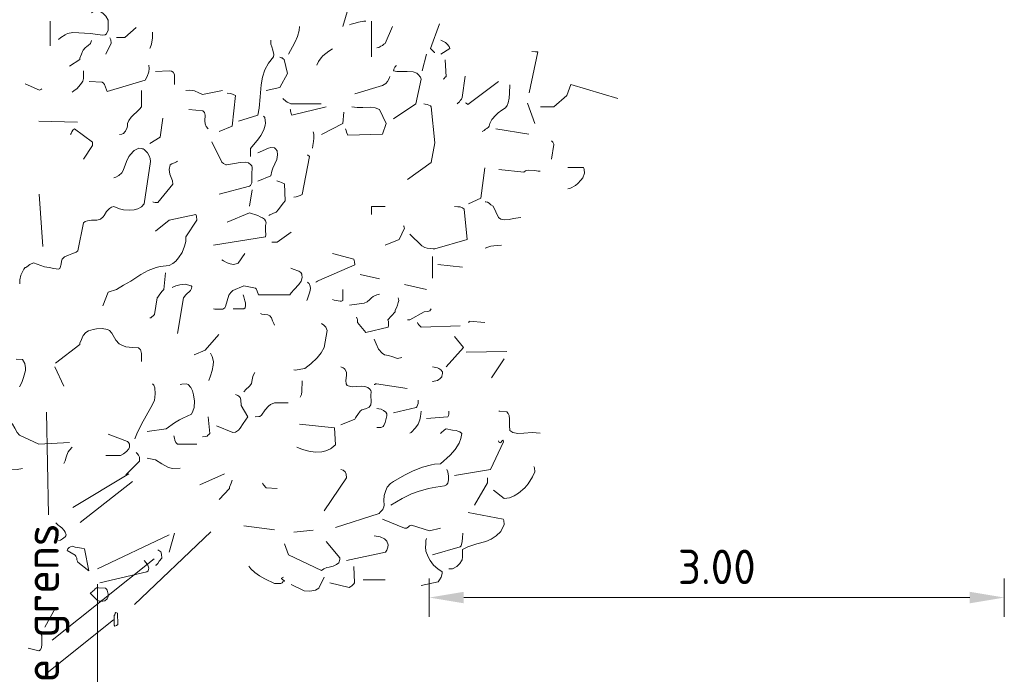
# Model space of a CAD drawing. Header units: metres. Extents: x 180716 to 180809, y 418548 to 418668.
# Tile 90 of 148: x 180721.29 to 180726.43, y 418657.46 to 418660.88. Entities that reach past the tile are written whole.
import ezdxf

# ---------------------------------------------------------------- set-up
doc = ezdxf.new("R2010")
doc.units = ezdxf.units.M
doc.layers.get('0').update_dxf_attribs({"color": 30, "lineweight": 0})
doc.layers.get('Defpoints').update_dxf_attribs({"lineweight": 0})
for name, color, linetype, lineweight in [('B-WE-GR-BOOM-SD', 253, 'Continuous', 0), ('B-WE-KG-GRENS_PERCEEL-SD', 253, 'Continuous', 0), ('B-WE-VH-M', 253, 'Continuous', 0), ('N-WE-VH-M', 7, 'Continuous', 18)]:
    doc.layers.add(name, color=color, linetype=linetype, lineweight=lineweight)
doc.styles.add('NLCS-ISO-M100-T18', font='NLCS-ISO.ttf', dxfattribs={"height": 0.18})
doc.styles.get("Standard").update_dxf_attribs({"font": 'arial.ttf'})
doc.linetypes.add('KG-KADASTRAAL', pattern='A,5.5,-2,["K",Standard,S=1.8,R=0,X=0,Y=-0.9],-2,5.5,-2,[5,NLCS.shx,S=0.75,R=0,X=0,Y=0],-2', length=19)
doc.dimstyles.new('NLCS-M100-T18-PIJL_L2_H1', dxfattribs={"dimscale": 0.1, "dimtxt": 2.5, "dimasz": 1.8, "dimexe": 2, "dimexo": 2, "dimgap": 0.7, "dimtad": 1, "dimzin": 0, "dimdsep": 46, "dimtxsty": 'NLCS-ISO-M100-T18', "dimcen": 0, "dimdle": 2, "dimclrd": 256, "dimclre": 256, "dimclrt": 1, "dimadec": 1, "dimazin": 0, "dimtfac": 1, "dimtdec": 3, "dimtofl": 0, "dimtmove": 0, "dimatfit": 3, "dimfxl": 2, "dimfxlon": 1, "dimtfillclr": 256, "dimtolj": 1, "dimtzin": 0, "dimlwd": -1, "dimlwe": -1, "dimarcsym": 0})

# ---------------------------------------------------------------- blocks, each defined once
blk = doc.blocks.new('SGR-BOOM_S02_G_ZIJ-D')
at = {"flags": 128}
for points in [[(1.7459, 6.422), (1.7882, 6.5654)], [(0.2635, 6.3552), (0.2746, 6.3652), (0.298, 6.3797), (0.3102, 6.3853), (0.338, 6.3908), (0.4303, 6.3853), (0.4926, 6.3775), (0.5059, 6.3786), (0.5137, 6.3842), (0.5215, 6.4031), (0.5226, 6.4275), (0.5226, 6.4553), (0.5104, 6.4765), (0.5026, 6.4842), (0.4948, 6.492), (0.4804, 6.5009), (0.4648, 6.5087), (0.4615, 6.5076), (0.4537, 6.5065), (0.4448, 6.5009), (0.4403, 6.4965), (0.4359, 6.4931)], [(0.2201, 6.3219), (0.2201, 6.4509)], [(1.4623, 6.2785), (1.4835, 6.3163), (1.4979, 6.3419), (1.5102, 6.3708), (1.5179, 6.4008), (1.5191, 6.4231)], [(1.7804, 6.432), (1.7893, 6.4342), (1.8104, 6.4398), (1.8271, 6.4453), (1.856, 6.4498), (1.866, 6.4498)], [(1.8949, 6.264), (1.8949, 6.4509)], [(1.9239, 6.3119), (1.9339, 6.313), (1.945, 6.3197), (1.9528, 6.3241), (1.9606, 6.3297), (1.9661, 6.3341), (2.005, 6.4231)], [(2.2264, 6.2874), (2.2241, 6.2874), (2.213, 6.2974), (2.2041, 6.3074), (2.2508, 6.4364)], [(0.566, 6.3652), (0.6082, 6.3652), (0.6672, 6.4175)], [(0.7395, 6.3074), (0.7417, 6.3108), (0.7473, 6.3308), (0.7528, 6.3641), (0.7539, 6.3819), (0.7539, 6.3931)], [(0.3202, 6.2162), (0.3736, 6.2496), (0.3747, 6.2574), (0.3825, 6.2774), (0.3881, 6.2919), (0.3914, 6.2996), (0.4025, 6.3119), (0.4103, 6.3174), (0.4181, 6.323), (0.4292, 6.333), (0.4359, 6.3497)], [(0.5093, 6.2785), (0.5371, 6.3363), (0.536, 6.353), (0.5349, 6.3564), (0.5315, 6.3641)], [(1.201, 5.9282), (1.3022, 5.9604), (1.31, 5.996), (1.3155, 6.0561), (1.32, 6.1173), (1.3278, 6.1584), (1.3389, 6.1962), (1.3578, 6.2318), (1.3845, 6.264), (1.3856, 6.2763), (1.3812, 6.2996), (1.3756, 6.3163), (1.3711, 6.3308), (1.37, 6.3508)], [(2.2564, 6.2785), (2.3042, 6.3074), (2.3009, 6.3185), (2.2909, 6.3308), (2.2808, 6.3386), (2.2564, 6.3508)], [(1.6102, 6.2207), (1.6191, 6.2407), (1.6325, 6.2585), (1.6425, 6.2696), (1.6736, 6.2941), (1.6914, 6.3063)], [(2.1596, 6.1918), (2.1819, 6.2774)], [(2.7179, 6.0761), (2.7624, 6.2896), (2.7513, 6.2907), (2.7324, 6.2919)], [(0.4225, 6.135), (0.4904, 6.1328), (0.4982, 6.1273), (0.5037, 6.1195), (0.5082, 6.1061), (0.5126, 6.0917), (0.5171, 6.0828), (0.715, 6.1417), (0.725, 6.1617), (0.7339, 6.1851), (0.7361, 6.2029), (0.7339, 6.2207)], [(1.3456, 6.0894), (1.4179, 6.1039), (1.4568, 6.1773), (1.4401, 6.2496), (1.4345, 6.254), (1.429, 6.2585), (1.4245, 6.2596), (1.4179, 6.2629)], [(2.0106, 5.9415), (2.1263, 6.0183), (2.1552, 6.1484), (2.1518, 6.1584), (2.1396, 6.1729), (2.1318, 6.1784), (2.1129, 6.1851), (2.0807, 6.1873), (2.0273, 6.1873), (2.0106, 6.1918), (2.0117, 6.1962), (2.0128, 6.1995), (2.0139, 6.2029), (2.0173, 6.2107), (2.0217, 6.2162), (2.0239, 6.2207)], [(2.2697, 6.1484), (2.2731, 6.1495), (2.282, 6.1595), (2.2842, 6.1606), (2.2797, 6.2485)], [(0.3347, 6.0806), (0.3436, 6.0861), (0.3603, 6.0995), (0.3758, 6.1173), (0.3836, 6.1261), (0.3892, 6.1373), (0.3925, 6.1517), (0.3925, 6.1918)], [(0.7684, 6.1873), (0.8407, 6.1918), (0.8529, 6.1895), (0.8618, 6.184), (0.8674, 6.1717), (0.8685, 6.1551), (0.8685, 6.1195)], [(2.342, 6.0194), (2.3476, 6.0238), (2.3542, 6.0294), (2.3587, 6.0361), (2.3643, 6.0427), (2.3687, 6.0528), (2.3843, 6.1628)], [(0.0889, 6.1239), (0.1634, 6.0906), (0.1667, 6.0917), (0.1712, 6.0939), (0.1745, 6.0961), (0.1768, 6.0972)], [(1.8082, 6.0717), (1.9528, 6.1139), (1.9617, 6.1195), (1.9695, 6.125), (1.9784, 6.1362), (1.9861, 6.1473), (1.9917, 6.1617)], [(2.3854, 6.0238), (2.3887, 6.0216), (2.3954, 6.0172), (2.3987, 6.0149), (2.5578, 6.135)], [(2.4721, 5.8737), (2.4766, 5.8759), (2.4832, 5.8804), (2.4899, 5.8859), (2.4977, 5.8904), (2.5055, 5.8971), (2.5099, 5.9026), (2.5133, 5.916), (2.5233, 5.9371), (2.5433, 5.9604), (2.5555, 5.9716), (2.5755, 5.986), (2.5945, 5.9983), (2.6034, 6.0105), (2.6089, 6.0238), (2.6134, 6.0483), (2.6156, 6.075), (2.6167, 6.1184)], [(2.7768, 6.0038), (2.8469, 6.0038), (2.9147, 6.0616), (2.9359, 6.1195), (3.1805, 6.0461)], [(0.5804, 5.8592), (0.5927, 5.8604), (0.596, 5.8626), (0.6016, 5.8648), (0.6094, 5.8726), (0.6127, 5.8759), (0.6205, 5.8948), (0.6227, 5.9048), (0.6227, 5.916), (0.6305, 5.9326), (0.6416, 5.9493), (0.6516, 5.9593), (0.6739, 5.9794), (0.6861, 5.9905), (0.6961, 6.0027), (0.6961, 6.0883)], [(0.9274, 6.0894), (0.9474, 6.0906), (0.9719, 6.0861), (0.9953, 6.0772), (1.0142, 6.0683), (1.1187, 6.0894)], [(1.1009, 5.8737), (1.1687, 5.9026), (1.1865, 6.0616), (1.1743, 6.0683), (1.1621, 6.0728), (1.1432, 6.075)], [(1.4323, 6.0472), (1.4379, 6.0416), (1.4445, 6.0361), (1.4479, 6.0327), (1.4557, 6.0283), (1.4679, 6.0227), (1.4746, 6.0194), (1.6336, 6.0194)], [(2.0829, 5.6235), (2.2074, 5.7136), (2.2264, 5.8159), (2.2074, 6.0038), (2.2041, 6.0083), (2.1863, 6.0161), (2.1752, 6.0172), (2.1685, 6.0183)], [(2.7468, 5.9171), (2.709, 6.0227)], [(0.9419, 5.9894), (1.0164, 5.9827), (1.0242, 5.9738), (1.0275, 5.9604), (1.0264, 5.9304), (1.0275, 5.9149), (1.0331, 5.9004), (1.0431, 5.8893)], [(1.4712, 5.9894), (1.4723, 5.9871), (1.4735, 5.9805), (1.4746, 5.9749), (1.4768, 5.9693), (1.4801, 5.9604), (1.6592, 6.0027)], [(1.6347, 5.8592), (1.7459, 5.916), (1.7504, 5.9749)], [(1.7604, 5.8893), (1.7626, 5.8804), (1.7648, 5.8715), (1.7715, 5.8548), (1.9528, 5.8604), (1.9717, 5.9171), (1.9372, 5.9894), (1.915, 5.9983), (1.8883, 6.0016), (1.8505, 6.0005), (1.8215, 5.9994), (1.7937, 6.0027)], [(0.1612, 5.9282), (0.3625, 5.9226)], [(0.7395, 5.8114), (0.7929, 5.8448), (0.8073, 5.9449)], [(1.2644, 5.7436), (1.2644, 5.7858), (1.3066, 5.8359), (1.3189, 5.8537), (1.3344, 5.8837), (1.3411, 5.9071), (1.3422, 5.9182), (1.34, 5.9471), (1.3367, 5.9493), (1.3356, 5.9515), (1.3322, 5.9549)], [(0.3247, 5.8592), (0.3291, 5.8637), (0.3324, 5.8726), (0.338, 5.8815), (0.3458, 5.8882), (0.4403, 5.8181), (0.4403, 5.8014), (0.3925, 5.7302)], [(1.5869, 5.787), (1.5891, 5.8014), (1.5925, 5.8225), (1.5947, 5.8392), (1.5947, 5.8615), (1.5913, 5.8726)], [(2.5444, 5.8893), (2.7168, 5.8604)], [(1.1009, 5.5467), (1.2599, 5.589), (1.2644, 5.5923), (1.2711, 5.6068), (1.2722, 5.6257), (1.2711, 5.6524), (1.2733, 5.6869), (1.2711, 5.6947), (1.2666, 5.7013), (1.2544, 5.7102), (1.2377, 5.7147), (1.2099, 5.7136), (1.181, 5.708), (1.1398, 5.7002), (1.1354, 5.7013), (1.1243, 5.7069), (1.1143, 5.7147), (1.0631, 5.8214)], [(2.8336, 5.7302), (2.8469, 5.8059), (2.8458, 5.8092), (2.8436, 5.8148), (2.8413, 5.8192), (2.8336, 5.8259)], [(0.0611, 5.0797), (0.0611, 5.1008), (0.0667, 5.1241), (0.0767, 5.1453), (0.0822, 5.1553), (0.0889, 5.1653), (0.0922, 5.1653), (0.0978, 5.1686), (0.1134, 5.1798), (0.1323, 5.1887), (0.1901, 5.1686), (0.2135, 5.1642), (0.239, 5.1597), (0.2624, 5.1564), (0.2691, 5.1597), (0.2724, 5.1653), (0.2768, 5.182), (0.278, 5.1975), (0.2813, 5.2087), (0.2935, 5.2198), (0.3147, 5.2298), (0.3324, 5.2354), (0.3547, 5.2454), (0.3636, 5.252), (0.3925, 5.3977), (0.4025, 5.4055), (0.4147, 5.4088), (0.4348, 5.4111), (0.4626, 5.4122), (0.4815, 5.4166), (0.4959, 5.4289), (0.5015, 5.4366), (0.5137, 5.4578), (0.5282, 5.4733), (0.5393, 5.4789), (0.5515, 5.4834), (0.5816, 5.4711), (0.6027, 5.4656), (0.6349, 5.4633), (0.6572, 5.4656), (0.6772, 5.4711), (0.695, 5.4822), (0.7106, 5.4978), (0.7428, 5.718), (0.7406, 5.7336), (0.7361, 5.7469), (0.7272, 5.7636), (0.7106, 5.7814), (0.7039, 5.7836), (0.6994, 5.7847), (0.6961, 5.7858), (0.6816, 5.787), (0.6583, 5.7747), (0.6516, 5.7703), (0.6305, 5.7436), (0.6183, 5.718), (0.5994, 5.6702), (0.5927, 5.6591), (0.5771, 5.6446), (0.5615, 5.6357), (0.5515, 5.6324)], [(1.3033, 5.6146), (1.3711, 5.6435), (1.3756, 5.668), (1.3812, 5.6835), (1.4012, 5.728), (1.4056, 5.7536), (1.4034, 5.7736), (1.3956, 5.7847), (1.3901, 5.7892), (1.3711, 5.7914), (1.3578, 5.7881), (1.3155, 5.7681), (1.3033, 5.7636)], [(1.4901, 5.5323), (1.5024, 5.5334), (1.5235, 5.5412), (1.5346, 5.5456), (1.5713, 5.7436), (1.5624, 5.7525)], [(0.755, 5.5078), (0.7584, 5.5056), (0.7673, 5.5034), (0.7817, 5.5034), (0.8596, 5.6001), (0.8574, 5.6168), (0.8429, 5.6513), (0.8396, 5.6769), (0.8451, 5.7002), (0.854, 5.7058), (0.8674, 5.7102), (0.8785, 5.7158), (0.884, 5.7191)], [(2.401, 5.4978), (2.4666, 5.5267), (2.4866, 5.6858)], [(2.5589, 5.6757), (2.6901, 5.6624), (2.6979, 5.6691), (2.7123, 5.6735), (2.7468, 5.6702), (2.7646, 5.6669), (2.7757, 5.6669)], [(2.9203, 5.5757), (2.9336, 5.579), (2.9592, 5.5935), (2.9715, 5.6024), (2.987, 5.6201), (2.997, 5.6335), (3.0059, 5.6568), (3.0048, 5.6757), (3.0037, 5.6824), (3.0015, 5.6869), (2.9203, 5.6869)], [(1.36, 5.4366), (1.3645, 5.44), (1.37, 5.4422), (1.3778, 5.4455), (1.3845, 5.4478), (1.3978, 5.4533), (1.4112, 5.4667), (1.419, 5.48), (1.4368, 5.5023), (1.4457, 5.5123), (1.4412, 5.6012), (1.4268, 5.609), (1.4179, 5.6112), (1.4023, 5.6179)], [(0.1816, 5.2752), (0.1618, 5.5481)], [(1.2599, 5.4845), (1.2733, 5.5701)], [(2.4877, 5.5078), (2.491, 5.5067), (2.4999, 5.5056), (2.5088, 5.5), (2.5177, 5.4923), (2.53, 5.4856), (2.5578, 5.4266), (2.57, 5.4177), (2.5911, 5.4133), (2.6134, 5.4155), (2.6367, 5.42), (2.6601, 5.4244), (2.6745, 5.4266)], [(1.0709, 5.2821), (1.3433, 5.3243), (1.3445, 5.3366), (1.3433, 5.3566), (1.3433, 5.3844), (1.3456, 5.3977), (1.3422, 5.4077), (1.3367, 5.4166), (1.3267, 5.4244), (1.3155, 5.43), (1.3033, 5.4355), (1.2588, 5.45), (1.1432, 5.4022)], [(1.8949, 5.4411), (1.8949, 5.4834), (1.9672, 5.4834)], [(2.0962, 5.3388), (2.1574, 5.2787), (2.173, 5.2698), (2.1863, 5.2654), (2.2019, 5.2632), (2.2163, 5.262), (2.2252, 5.262), (2.3943, 5.311), (2.3787, 5.47), (2.3709, 5.4767), (2.3576, 5.4811), (2.3465, 5.4822), (2.3276, 5.4834)], [(0.4937, 4.964), (0.5226, 5.0363), (0.5649, 5.0508), (0.6027, 5.0719), (0.6394, 5.0941), (0.6928, 5.1286), (0.7306, 5.1497), (0.7717, 5.1653), (0.7929, 5.1697), (0.8407, 5.1753), (0.8585, 5.1853), (0.8752, 5.1987), (0.8896, 5.2153), (0.9085, 5.2431), (0.9207, 5.2754), (0.9263, 5.2999), (0.9274, 5.3254), (0.9841, 5.4122), (0.983, 5.4322), (0.9797, 5.4411), (0.8407, 5.4111), (0.7684, 5.3544)], [(1.3756, 5.2965), (1.4034, 5.2965), (1.4757, 5.3488)], [(1.9672, 5.2821), (2.0395, 5.311), (2.0684, 5.3699), (2.0662, 5.3733), (2.0651, 5.3777), (2.064, 5.381), (2.0629, 5.3822)], [(1.1143, 5.2053), (1.1232, 5.1998), (1.1421, 5.1887), (1.1587, 5.1831), (1.1765, 5.1809), (1.1888, 5.1831), (1.1999, 5.1875), (1.2344, 5.2387)], [(2.4877, 5.2665), (2.5022, 5.2709), (2.5177, 5.2754), (2.5344, 5.2776), (2.5511, 5.2798), (2.5733, 5.281)], [(1.6058, 5.0886), (1.6091, 5.0897), (1.6136, 5.093), (1.6169, 5.0952), (1.6203, 5.0963), (1.8082, 5.1786), (1.8071, 5.1942), (1.8026, 5.2087), (1.6914, 5.2376)], [(2.213, 5.1086), (2.213, 5.222)], [(0.0422, 4.686), (0.0756, 4.6849), (0.0867, 4.6637), (0.09, 4.6404), (0.09, 4.627), (0.0811, 4.5903), (0.0711, 4.5648), (0.0589, 4.5414)], [(0.7395, 4.9017), (0.7439, 4.9028), (0.7484, 4.9051), (0.7584, 4.914), (0.7639, 4.9195), (0.7773, 5.0063), (0.7817, 5.0096), (0.7917, 5.0252), (0.8029, 5.0407), (0.8118, 5.0496), (0.8207, 5.1364)], [(1.0709, 4.9496), (1.0776, 4.9473), (1.1198, 4.9473), (1.1298, 4.9551), (1.1343, 4.9607), (1.1521, 5.0207), (1.161, 5.0341), (1.1721, 5.0452), (1.2299, 5.0697), (1.29, 5.0574), (1.2933, 5.0541), (1.2989, 5.0407), (1.3066, 5.0218), (1.4701, 5.0218), (1.4757, 5.0318), (1.4924, 5.0508), (1.5168, 5.0763), (1.5291, 5.0941), (1.5335, 5.113), (1.5324, 5.1264), (1.5313, 5.1308), (1.5268, 5.1386), (1.5157, 5.1464), (1.4868, 5.1553), (1.4746, 5.1608)], [(2.2419, 5.1798), (2.3709, 5.1664)], [(1.558, 4.9929), (1.5613, 5.0007), (1.5691, 5.0218), (1.5747, 5.0385), (1.5769, 5.0552), (1.5758, 5.0674), (1.5702, 5.0808), (1.5669, 5.083), (1.5658, 5.0852), (1.5624, 5.0886)], [(1.8371, 5.1275), (1.9372, 5.1052)], [(0.8551, 5.0596), (0.8752, 5.0685), (0.8952, 5.0741), (0.923, 5.0786), (0.9552, 5.0697), (0.9586, 5.0652), (0.9574, 5.0552), (0.9508, 5.0452), (0.9274, 5.0229), (0.9141, 5.0063), (0.884, 4.8205)], [(1.6925, 4.9974), (1.7014, 4.9951), (1.7215, 4.9907), (1.7315, 4.9896), (1.7393, 4.9896), (1.7459, 4.9929), (1.7459, 5.0496)], [(2.0684, 5.0752), (2.1819, 5.0508)], [(1.1732, 4.9496), (1.2299, 4.9496), (1.2366, 4.9551), (1.2388, 4.9662), (1.2377, 4.9807), (1.2344, 4.9907), (1.2288, 5.0118), (1.2255, 5.0218)], [(1.7804, 4.9685), (1.8571, 4.9785), (1.8727, 4.9862), (1.8872, 4.9974), (1.8961, 5.0063), (1.905, 5.0141), (1.9227, 5.0229), (1.9372, 5.0263)], [(1.8171, 4.9062), (1.8215, 4.8962), (1.8227, 4.8928), (1.8227, 4.8773), (1.866, 4.825), (1.9817, 4.8539), (1.985, 4.8628), (1.9839, 4.8828), (1.9806, 4.8917), (2.0184, 4.934), (2.0195, 4.9418), (2.0251, 4.954), (2.0306, 4.9685), (2.0351, 4.9829), (2.0373, 4.9918), (2.034, 5.0063)], [(2.0829, 4.8917), (2.0962, 4.8917), (2.1707, 4.934), (2.1885, 4.9351), (2.1997, 4.9395), (2.2074, 4.9496)], [(1.3167, 4.9251), (1.3233, 4.9206), (1.3545, 4.9184), (1.3645, 4.9117), (1.3734, 4.9017), (1.38, 4.8873), (1.3856, 4.8717), (1.3889, 4.8639)], [(2.401, 4.8773), (2.4032, 4.8795), (2.4043, 4.8817), (2.4054, 4.885), (2.4866, 4.8773)], [(0.2479, 4.666), (0.3736, 4.7627), (0.3747, 4.7694), (0.3825, 4.7894), (0.3869, 4.7983), (0.3914, 4.8105), (0.4058, 4.8261), (0.4192, 4.8339), (0.4437, 4.8417), (0.4615, 4.845), (0.4904, 4.8461), (0.5193, 4.8417), (0.5293, 4.8361), (0.5404, 4.8228), (0.5627, 4.7861), (0.5793, 4.7672), (0.5893, 4.7605), (0.6138, 4.7516), (0.6483, 4.7471), (0.6794, 4.7449), (0.6872, 4.7394), (0.6905, 4.736), (0.695, 4.716), (0.695, 4.6749)], [(1.4901, 4.6315), (1.4968, 4.6293), (1.548, 4.6371), (1.5791, 4.6626), (1.6114, 4.6938), (1.6336, 4.7193), (1.6492, 4.7471), (1.6636, 4.8361), (1.657, 4.8528), (1.6469, 4.8639), (1.6347, 4.8717)], [(2.1352, 4.8773), (2.1363, 4.8762), (2.1374, 4.8728), (2.1429, 4.865), (2.1552, 4.8528), (2.3576, 4.8595)], [(0.9708, 4.7093), (1.0275, 4.7338), (1.0998, 4.815)], [(1.9094, 4.7905), (1.9194, 4.7661), (1.9316, 4.7394), (1.9506, 4.7171), (1.9639, 4.7093), (1.9839, 4.7049), (2.0062, 4.6993), (2.0206, 4.6938), (2.0306, 4.6904), (2.0529, 4.6949)], [(2.2853, 4.6459), (2.3754, 4.7471), (2.3276, 4.805)], [(2.3898, 4.7227), (2.6011, 4.7271)], [(1.0475, 4.5748), (1.0564, 4.5992), (1.0642, 4.627), (1.0698, 4.6548), (1.0709, 4.6738), (1.0653, 4.7004), (1.0564, 4.7182)], [(2.5211, 4.5881), (2.5867, 4.6882)], [(0.2435, 4.6459), (0.2913, 4.5459)], [(1.7348, 4.3435), (1.8082, 4.3735), (1.8127, 4.3802), (1.816, 4.3857), (1.8249, 4.3968), (1.836, 4.4157), (1.8449, 4.4213), (1.8649, 4.428), (1.8794, 4.4335), (1.8838, 4.4358), (1.8916, 4.448), (1.8938, 4.4636), (1.8927, 4.4992), (1.8938, 4.5158), (1.8916, 4.5236), (1.8872, 4.5303), (1.876, 4.5392), (1.8616, 4.5436), (1.8449, 4.5447), (1.8193, 4.5436), (1.7949, 4.5425), (1.7737, 4.547), (1.7682, 4.5492), (1.7626, 4.5581), (1.7615, 4.5748), (1.7659, 4.6004), (1.7648, 4.6193), (1.757, 4.6337), (1.7526, 4.6371), (1.747, 4.6415), (1.7348, 4.6459)], [(2.213, 4.5703), (2.2163, 4.5703), (2.2219, 4.5714), (2.2308, 4.5737), (2.2397, 4.5759), (2.2475, 4.5803), (2.2519, 4.5837), (2.2597, 4.5915), (2.2619, 4.5948), (2.2631, 4.5981), (2.2642, 4.6048), (2.2653, 4.6115), (2.2653, 4.6204), (2.2564, 4.6304), (2.2475, 4.6371), (2.2397, 4.6404), (2.223, 4.6448), (2.213, 4.6459)], [(1.2299, 4.5158), (1.2421, 4.5292), (1.2555, 4.5414), (1.2611, 4.547), (1.2688, 4.5592), (1.2733, 4.5781), (1.2744, 4.587), (1.2766, 4.5959), (1.28, 4.6048), (1.2877, 4.617)], [(1.5235, 4.488), (1.5302, 4.5014), (1.5324, 4.5169), (1.5335, 4.5737)], [(0.6616, 4.2701), (0.6716, 4.2967), (0.6961, 4.3479), (0.7439, 4.4335), (0.7628, 4.4713), (0.7673, 4.5047), (0.7662, 4.537), (0.7606, 4.5503), (0.7539, 4.5581)], [(0.725, 4.309), (0.8251, 4.3234), (0.8685, 4.3546), (0.8941, 4.369), (0.9107, 4.379), (0.9563, 4.3991), (0.9641, 4.4146), (0.9697, 4.4346), (0.9719, 4.4669), (0.9675, 4.5003), (0.9619, 4.5203), (0.953, 4.5381), (0.9397, 4.5536), (0.9308, 4.557), (0.9063, 4.5559), (0.8974, 4.5536)], [(1.9094, 4.5548), (1.9127, 4.5548), (1.9161, 4.557), (1.9216, 4.5581), (2.0818, 4.5325)], [(1.0865, 4.3379), (1.1721, 4.3045), (1.1854, 4.3056), (1.2021, 4.3157), (1.211, 4.3257), (1.2266, 4.3512), (1.2499, 4.3857), (1.2155, 4.4447), (1.2143, 4.4747), (1.211, 4.4869), (1.2043, 4.4925), (1.1977, 4.4969), (1.1865, 4.5014)], [(2.0106, 4.4068), (2.1285, 4.4346), (2.1318, 4.438), (2.1363, 4.4469), (2.1385, 4.4558), (2.1396, 4.4669), (2.1396, 4.4725)], [(1.2889, 4.3857), (1.3078, 4.3868), (1.3133, 4.3879), (1.3211, 4.3935), (1.3411, 4.4224), (1.3578, 4.4413), (1.3689, 4.4491), (1.3889, 4.458), (1.4612, 4.458)], [(1.9239, 4.329), (1.945, 4.3301), (1.9494, 4.3312), (1.9561, 4.3346), (1.9606, 4.3401), (1.9672, 4.3557), (1.975, 4.3902), (1.9761, 4.4013), (1.9706, 4.4102), (1.9583, 4.4191), (1.9461, 4.4246), (1.9339, 4.428), (1.9239, 4.4291)], [(-0.069, 4.3379), (-0.0646, 4.339), (-0.0457, 4.3501), (-0.0323, 4.3579), (-0.019, 4.3635), (0.001, 4.3668), (0.0111, 4.3613), (0.0233, 4.3479), (0.0344, 4.3268), (0.0466, 4.3045), (0.06, 4.2901), (0.1601, 4.2423), (0.3202, 4.2523)], [(0.2108, 3.8736), (0.2009, 4.4091)], [(1.0142, 4.2812), (1.032, 4.2823), (1.0375, 4.2845), (1.042, 4.289), (1.0453, 4.2923), (1.052, 4.299), (1.0431, 4.3857)], [(2.0962, 4.3001), (2.1029, 4.3045), (2.1252, 4.3279), (2.1385, 4.3479), (2.1474, 4.3701), (2.1518, 4.3868), (2.1541, 4.4157)], [(2.183, 4.3768), (2.2942, 4.3857), (2.2975, 4.3924), (2.2986, 4.4002), (2.2986, 4.4146)], [(2.5589, 4.4157), (2.5655, 4.4146), (2.6011, 4.4113), (2.6089, 4.4024), (2.6134, 4.3924), (2.6156, 4.3735), (2.6145, 4.3401), (2.6167, 4.3145), (2.6323, 4.3045), (2.659, 4.299), (2.6901, 4.3001), (2.7335, 4.3034), (2.7757, 4.3001)], [(1.5057, 4.2267), (1.5357, 4.2156), (1.568, 4.2067), (1.6025, 4.2011), (1.6358, 4.2022), (1.6581, 4.2078), (1.6814, 4.2189), (1.687, 4.2222), (1.7003, 4.2345), (1.707, 4.24), (1.7026, 4.3279), (1.5191, 4.3468)], [(1.707, 3.8085), (1.9361, 3.8808), (1.9405, 3.8875), (1.9483, 3.8953), (1.9539, 3.902), (1.9572, 3.9075), (1.9606, 3.9153), (1.9617, 3.9242), (1.9594, 3.9487), (1.9617, 3.9754), (1.9695, 4.0009), (1.9772, 4.0176), (1.995, 4.0376), (2.0095, 4.0488), (2.0673, 4.081), (2.1129, 4.1032), (2.1607, 4.1221), (2.2086, 4.1344), (2.2241, 4.1377), (2.2553, 4.1399), (2.3064, 4.1855), (2.332, 4.2145), (2.3531, 4.2478), (2.362, 4.2723), (2.3665, 4.299), (2.3565, 4.3068), (2.3465, 4.3101), (2.3364, 4.3134), (2.3187, 4.3157), (2.2842, 4.3234), (2.2764, 4.3168), (2.2686, 4.3112), (2.2642, 4.3079), (2.2597, 4.3023), (2.2553, 4.299)], [(0.5093, 4.1844), (0.5871, 4.1844), (0.6027, 4.1922), (0.6171, 4.2044), (0.6294, 4.2189), (0.6338, 4.2278), (0.6327, 4.2434), (0.6272, 4.2523), (0.6227, 4.2567), (0.5226, 4.2956)], [(0.864, 4.2856), (0.8674, 4.2734), (0.8696, 4.2645), (0.8752, 4.2512), (0.884, 4.2434), (0.9841, 4.2434)], [(2.3287, 4.0788), (2.5155, 4.111), (2.5833, 4.2556), (2.5822, 4.2623), (2.58, 4.2634), (2.5755, 4.2589), (2.57, 4.2512), (2.5667, 4.2489), (2.5622, 4.2512), (2.5578, 4.26)], [(0.2913, 4.1411), (0.2969, 4.1566), (0.3024, 4.1744), (0.3058, 4.1855), (0.3135, 4.2022), (0.3202, 4.2122), (0.3336, 4.2267)], [(0.6138, 4.0832), (0.6861, 4.1533), (0.685, 4.1744), (0.6805, 4.1855), (0.6739, 4.1933), (0.6672, 4.1989)], [(0.725, 4.17), (0.7695, 4.1611), (0.8018, 4.1399), (0.8373, 4.121), (0.8574, 4.1155), (0.8974, 4.1177)], [(-0.0256, 4.1021), (0.0044, 4.1088), (0.0478, 4.1099), (0.0744, 4.1166)], [(1.6492, 3.8953), (1.7648, 4.0677), (1.7637, 4.0855), (1.7582, 4.0977), (1.7481, 4.1066), (1.7348, 4.111)], [(1.9961, 3.9242), (2.0551, 3.9598), (2.104, 3.9831), (2.1385, 3.9954), (2.193, 4.0109), (2.2308, 4.0187), (2.2764, 4.0254), (2.2864, 4.031), (2.2931, 4.0387), (2.2975, 4.0565), (2.2964, 4.0766), (2.2931, 4.0977), (2.2886, 4.111)], [(2.5311, 4.002), (2.5878, 3.9598), (2.6145, 3.9631), (2.6401, 3.9731), (2.6623, 3.9865), (2.6945, 4.0143), (2.7123, 4.0354), (2.7357, 4.0721), (2.7468, 4.0988), (2.7457, 4.1188), (2.7424, 4.1266)], [(0.3372, 3.9127), (0.629, 4.0877)], [(0.9997, 4.0298), (1.1287, 4.0877)], [(2.4332, 3.9242), (2.501, 4.041), (2.501, 4.0677)], [(0.3762, 3.8346), (0.6489, 4.0487)], [(1.1009, 3.9542), (1.1543, 4.0121), (1.1554, 4.0187), (1.1632, 4.0387), (1.1687, 4.0543)], [(1.3278, 4.0399), (1.3289, 4.0376), (1.3311, 4.0321), (1.3356, 4.0276), (1.3433, 4.0187), (1.3456, 4.0154), (1.4034, 4.0109)], [(1.9528, 3.8519), (2.0684, 3.8041), (2.0773, 3.8052), (2.0862, 3.8097), (2.0896, 3.813), (2.094, 3.8163), (2.104, 3.8208), (2.1974, 3.7907), (2.2553, 3.8041)], [(2.2986, 3.5928), (2.3175, 3.5928), (2.3398, 3.605), (2.3476, 3.6117), (2.3554, 3.6195), (2.3643, 3.6339), (2.3676, 3.6384), (2.3709, 3.6528), (2.3709, 3.6929), (2.3987, 3.7073), (2.4443, 3.7229), (2.491, 3.7351), (2.5199, 3.7474), (2.5466, 3.7641), (2.57, 3.7874), (2.5867, 3.823), (2.5856, 3.8441), (2.5822, 3.8519), (2.3998, 3.8853)], [(0.2635, 3.7407), (0.2735, 3.7418), (0.2846, 3.7485), (0.2969, 3.7596), (0.3013, 3.7652), (0.3024, 3.7696), (0.298, 3.7841), (0.2924, 3.793), (0.2802, 3.8063), (0.2668, 3.8174), (0.2613, 3.8208), (0.249, 3.833)], [(1.2299, 3.8174), (1.3889, 3.7952)], [(0.4659, 3.5928), (0.8407, 3.7696)], [(0.6588, 3.4064), (1.0579, 3.7861)], [(0.8407, 3.6784), (0.8685, 3.7785)], [(1.4901, 3.7841), (1.5913, 3.7941)], [(1.7648, 3.6351), (1.9683, 3.6784), (1.9761, 3.6895), (1.9806, 3.7051), (1.9817, 3.7173), (1.975, 3.7374), (1.9628, 3.7485), (1.9405, 3.7585), (1.9205, 3.7629), (1.9094, 3.7641)], [(2.1552, 3.506), (2.243, 3.525), (2.2508, 3.535), (2.2586, 3.5483), (2.2642, 3.5672), (2.2642, 3.5761), (2.2419, 3.5917), (2.2197, 3.6117), (2.2008, 3.6362), (2.1908, 3.654), (2.1796, 3.684), (2.1774, 3.7073), (2.1785, 3.7185), (2.1796, 3.7407), (2.183, 3.7507)], [(2.213, 3.6651), (2.3576, 3.7073), (2.3631, 3.7129), (2.3687, 3.734), (2.3698, 3.754), (2.372, 3.7785)], [(0.3113, 3.6973), (0.3158, 3.7006), (0.3191, 3.7039), (0.3224, 3.7051), (0.3258, 3.7073), (0.3336, 3.7106), (0.3491, 3.7051), (0.3825, 3.6995), (0.3992, 3.6973), (0.4214, 3.5816), (0.3636, 3.6261), (0.3614, 3.6328), (0.3591, 3.6394), (0.358, 3.6472), (0.3525, 3.6583), (0.3491, 3.6639), (0.308, 3.6884), (0.3091, 3.6917), (0.3102, 3.6928), (0.3113, 3.6962), (0.3113, 3.6973), (0.3113, 3.6973)], [(1.4423, 3.7218), (1.4623, 3.6651), (1.6347, 3.5828), (1.6469, 3.5928), (1.6625, 3.5984), (1.6748, 3.6017), (1.6948, 3.6061), (1.7126, 3.6139), (1.7248, 3.6239), (1.727, 3.6284), (1.7292, 3.6351), (1.7304, 3.6417), (1.7304, 3.6495), (1.6592, 3.7351)], [(0.7684, 3.6106), (0.7717, 3.6106), (0.7762, 3.6139), (0.7817, 3.6206), (0.7884, 3.6317), (0.8018, 3.6484), (0.8006, 3.6695), (0.7962, 3.6806), (0.7817, 3.6918)], [(0.23, 3.2193), (0.7617, 3.6443)], [(0.4792, 3.5194), (0.7239, 3.5761), (0.7306, 3.5817), (0.7339, 3.5961), (0.7284, 3.6117), (0.7206, 3.6228), (0.7106, 3.6351)], [(1.2555, 3.6061), (1.2655, 3.5917), (1.2866, 3.5728), (1.3111, 3.5561), (1.34, 3.5394), (1.3889, 3.5161), (1.3978, 3.5149), (1.4223, 3.5161), (1.429, 3.5194), (1.4323, 3.525), (1.4401, 3.5261), (1.4412, 3.5294), (1.4334, 3.535), (1.429, 3.5383), (1.4268, 3.5416), (1.4268, 3.5439), (1.4368, 3.5494)], [(1.6781, 3.5194), (1.7793, 3.4949), (1.7871, 3.4994), (1.7926, 3.5038), (1.796, 3.5072), (1.7993, 3.5105), (1.8026, 3.5138), (1.8071, 3.5194), (1.8026, 3.605)], [(1.4757, 3.5105), (1.5446, 3.4782), (1.5747, 3.4749), (1.6036, 3.4805), (1.6203, 3.4905), (1.6481, 3.5483)], [(0.4359, 3.4704), (0.4392, 3.4715), (0.4437, 3.4771), (0.4481, 3.4815), (0.4537, 3.4871), (0.4648, 3.4949), (0.4715, 3.4938), (0.5082, 3.4904), (0.5137, 3.486), (0.5171, 3.4804), (0.5226, 3.4593), (0.5215, 3.4482), (0.5159, 3.4348), (0.5048, 3.4259), (0.4948, 3.4226), (0.4759, 3.4237), (0.4648, 3.4281), (0.4281, 3.466), (0.4314, 3.4671), (0.4325, 3.4682), (0.4359, 3.4693), (0.4359, 3.4704), (0.4359, 3.4704)], [(1.8516, 3.5339), (1.9672, 3.5339)], [(0.1912, 3.2881), (0.2479, 3.3893)], [(0.5526, 3.3069), (0.5526, 3.3492), (0.556, 3.3525), (0.5593, 3.3614), (0.5627, 3.3636), (0.5704, 3.3603), (0.5716, 3.3025), (0.5649, 3.2969), (0.556, 3.2936), (0.5526, 3.298), (0.5526, 3.3069), (0.5526, 3.3069)], [(0.1947, 3.042), (0.5491, 3.3257)], [(0.1045, 3.178), (0.1612, 3.1635), (0.169, 3.1691), (0.1745, 3.1824), (0.1756, 3.198), (0.1768, 3.2436), (0.1712, 3.2525), (0.1645, 3.2636), (0.1612, 3.2681)]]:
    blk.add_lwpolyline(points, dxfattribs=at)
blk = doc.blocks.new('*D9')
at = {"layer": 'Defpoints', "color": 0, "transparency": 16777216}
for p in [(180726.4254, 418657.8612), (180726.4254, 418654.4622), (180723.4263, 418654.3947)]:
    blk.add_point(p, dxfattribs=at)
at = {"layer": 'N-WE-VH-M', "transparency": 16777216}
for p, q in [((180723.4263, 418657.7612), (180723.4263, 418657.9612)), ((180726.4254, 418657.7612), (180726.4254, 418657.9612)), ((180723.6063, 418657.8612), (180726.2454, 418657.8612))]:
    blk.add_line(p, q, dxfattribs=at)
for points in [[(180723.6063, 418657.8912), (180723.6063, 418657.8312), (180723.4263, 418657.8612)], [(180726.2454, 418657.8912), (180726.2454, 418657.8312), (180726.4254, 418657.8612)]]:
    blk.add_solid(points, dxfattribs=at)
at = {"layer": 'N-WE-VH-M', "color": 1, "transparency": 16777216, "insert": (180724.9259, 418658.0212), "char_height": 0.18, "attachment_point": 5, "style": 'NLCS-ISO-M100-T18'}
blk.add_mtext('\\A1;3.00', dxfattribs=at)
blk = doc.blocks.new('SKG-GRENS_PERCEEL-D')
at = {"linetype": 'KG-KADASTRAAL', "ltscale": 0.15, "flags": 128}
blk.add_lwpolyline([(0, 0), (0, 3.5121)], dxfattribs=at)

msp = doc.modelspace()

# ---------------------------------------------------------------- block references
at = {"layer": 'B-WE-GR-BOOM-SD'}
msp.add_blockref('SGR-BOOM_S02_G_ZIJ-D', (180721.2292, 418654.4189), dxfattribs=at)
at = {"layer": 'B-WE-KG-GRENS_PERCEEL-SD'}
msp.add_blockref('SKG-GRENS_PERCEEL-D', (180721.6964, 418654.4189), dxfattribs=at)

# ---------------------------------------------------------------- texts
at = {"layer": 'B-WE-VH-M', "insert": (180721.3142, 418656.4308), "char_height": 0.18, "attachment_point": 1, "rotation": 90, "style": 'NLCS-ISO-M100-T18'}
msp.add_mtext_dynamic_manual_height_columns('kadastrale grens', width=1.916583, gutter_width=12.5, heights=[0], dxfattribs=at)

# ---------------------------------------------------------------- dimensions: what is measured, and where the dimension line sits
at = {"layer": 'N-WE-VH-M'}
dim = msp.add_linear_dim(base=(180726.4254, 418657.8612), p1=(180723.4263, 418654.3947), p2=(180726.4254, 418654.4622), dimstyle='NLCS-M100-T18-PIJL_L2_H1', override={"dimexe": 1, "dimexo": 1, "dimdle": 1, "dimtofl": 1, "dimfxl": 1}, dxfattribs=at)
dim.commit()
dim.dimension.update_dxf_attribs({"geometry": '*D9', "text_midpoint": (180724.9259, 418657.8612), "dimtype": 160})

doc.saveas('drawing.dxf')
